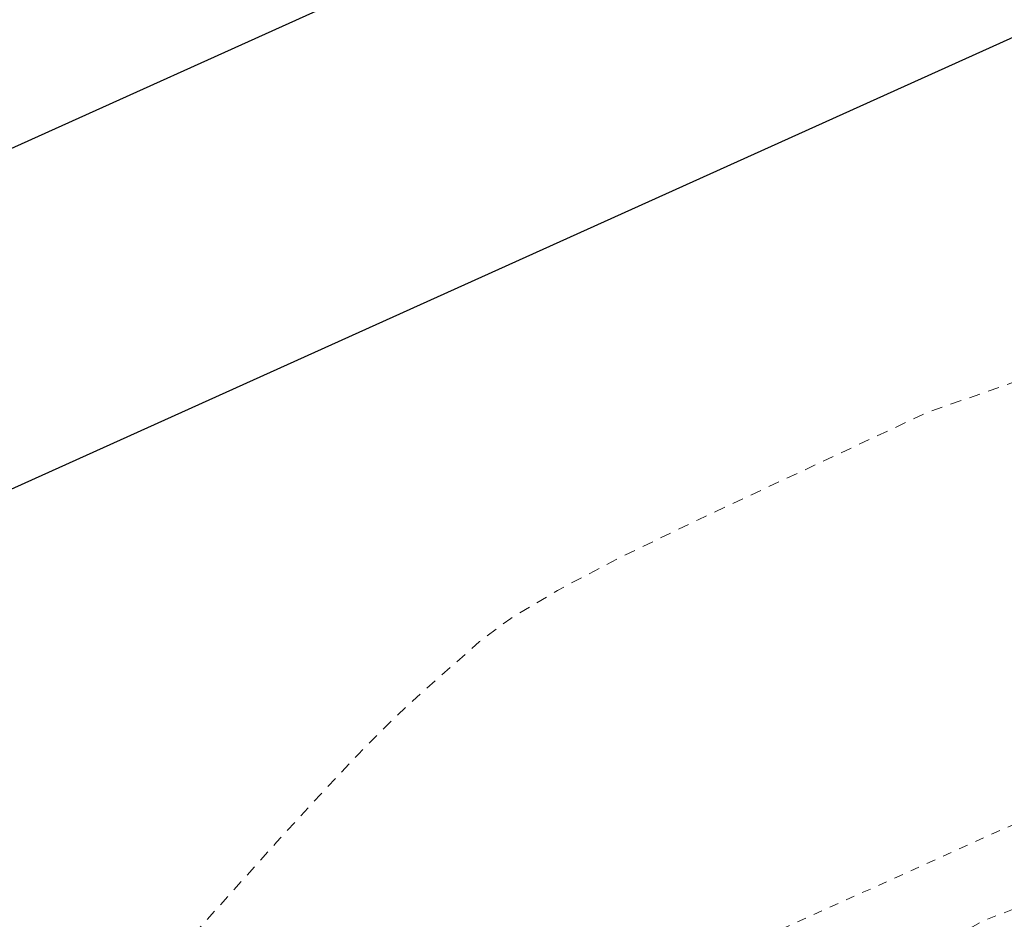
# Model space of a CAD drawing. Extents: x 1620708 to 2082925, y 607056 to 634194.
# Tile 167 of 256: x 1620934 to 1620945, y 607355 to 607365. Entities that reach past the tile are written whole.
import ezdxf

# ---------------------------------------------------------------- set-up
doc = ezdxf.new("R2010")
doc.units = 0
doc.header["$MEASUREMENT"] = 0
for name, pattern in [('bexisting', [0.125, 0.0625, -0.0625]), ('HIDDEN2', [0.1875, 0.125, -0.0625]), ('stream', [1.4, 0.7, -0.1, 0.1, -0.1, 0.1, -0.1, 0.1, -0.1])]:
    doc.linetypes.add(name, pattern=pattern)
for name, color, linetype, lineweight in [('BR_P_Sub_Object', 1, 'Continuous', 30), ('BR_X_Sub_Object', 6, 'bexisting', 13), ('DT_X_Contour_Major', 1, 'HIDDEN2', 9), ('HY_X_Water_Edge', 133, 'stream', 0)]:
    doc.layers.add(name, color=color, linetype=linetype, lineweight=lineweight)

msp = doc.modelspace()

# ---------------------------------------------------------------- linework, layer by layer
at = {"layer": 'BR_P_Sub_Object'}
for p, q in [((1620972.068, 607380.375), (1620923.225, 607358.348)), ((1620973.507, 607377.185), (1620924.664, 607355.158))]:
    msp.add_line(p, q, dxfattribs=at)
at = {"layer": 'BR_X_Sub_Object'}
msp.add_line((1620921.506, 607344.858), (1620971.643, 607367.469), dxfattribs=at)
at = {"layer": 'DT_X_Contour_Major', "elevation": 1045, "flags": 128}
msp.add_lwpolyline([(1620962.592, 607361.391), (1620951.146, 607361.207), (1620948.879, 607361.116), (1620946.983, 607360.921), (1620945.457, 607360.623), (1620944.302, 607360.221), (1620941.718, 607359.011), (1620940.836, 607358.585), (1620940.132, 607358.214), (1620939.603, 607357.898), (1620939.251, 607357.636), (1620938.546, 607357.012), (1620938.249, 607356.734), (1620937.886, 607356.368), (1620937.458, 607355.915), (1620936.964, 607355.375), (1620935.559, 607353.816), (1620934.825, 607353.077), (1620933.677, 607352.029), (1620932.115, 607350.673), (1620930.139, 607349.007), (1620924.318, 607344.154), (1620922.406, 607342.559), (1620921.035, 607341.415), (1620920.206, 607340.721), (1620919.918, 607340.478), (1620919.874, 607340.431), (1620919.564, 607340.263), (1620918.668, 607339.797), (1620917.186, 607339.033), (1620915.118, 607337.97), (1620908.821, 607334.736), (1620906.748, 607333.673), (1620905.251, 607332.908), (1620904.33, 607332.443), (1620903.985, 607332.276), (1620903.834, 607332.229), (1620903.513, 607332.13), (1620902.661, 607331.866), (1620901.279, 607331.437), (1620899.367, 607330.845), (1620893.562, 607329.046), (1620891.837, 607328.404), (1620891.017, 607327.826), (1620891.101, 607327.312), (1620892.089, 607326.862), (1620898.81, 607324.914), (1620901.974, 607327.204), (1620902.568, 607327.633), (1620902.996, 607327.939), (1620903.258, 607328.122), (1620903.352, 607328.183), (1620903.382, 607328.179), (1620903.399, 607328.175), (1620903.428, 607328.163), (1620903.468, 607328.143), (1620903.52, 607328.117), (1620903.673, 607328.036), (1620903.758, 607327.986), (1620903.895, 607327.896), (1620904.086, 607327.766), (1620904.329, 607327.595), (1620905.051, 607327.088), (1620905.557, 607327.177), (1620906.534, 607327.823), (1620907.983, 607329.028), (1620909.904, 607330.79), (1620915.653, 607336.233), (1620917.541, 607338.019), (1620918.891, 607339.296), (1620919.705, 607340.063), (1620919.982, 607340.32), (1620920.005, 607340.326), (1620920.014, 607340.329), (1620920.024, 607340.332), (1620920.034, 607340.337), (1620920.045, 607340.342), (1620920.075, 607340.358), (1620920.516, 607340.53), (1620921.818, 607341.035), (1620923.981, 607341.872), (1620927.004, 607343.042), (1620936.214, 607346.607), (1620939.288, 607347.797), (1620941.603, 607348.693), (1620943.16, 607349.295), (1620943.958, 607349.604), (1620945.074, 607350.036), (1620945.475, 607350.194), (1620945.839, 607350.341), (1620946.168, 607350.479), (1620946.46, 607350.607), (1620947.192, 607350.935), (1620947.412, 607351.085), (1620947.525, 607351.29), (1620947.529, 607351.549), (1620947.426, 607351.863), (1620947.005, 607352.773), (1620947.166, 607353.22), (1620947.962, 607353.88), (1620949.394, 607354.752), (1620951.461, 607355.836), (1620962.592, 607361.391)], dxfattribs=at)
at = {"layer": 'HY_X_Water_Edge', "flags": 128}
msp.add_lwpolyline([(1620854.867, 607300.423), (1620863.591, 607303.662), (1620874.924, 607311.023), (1620889.264, 607316.689), (1620903.415, 607328.881), (1620919.977, 607340.407), (1620944.931, 607354.489), (1620994.994, 607374.055), (1621020.177, 607388.742)], dxfattribs=at)

doc.saveas('drawing.dxf')
